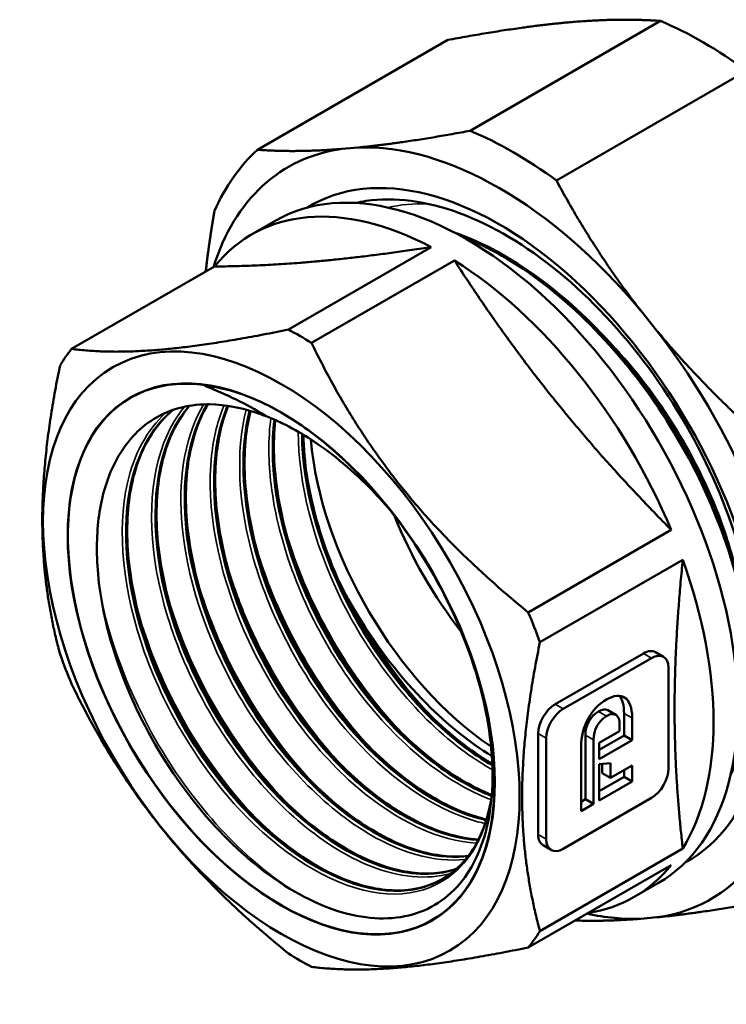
# Model space of a CAD drawing. Header units: millimetres. Extents: x -127 to 748, y -69 to 356.
# Tile 9 of 22: x 124 to 155, y 106 to 149. Entities that reach past the tile are written whole.
import ezdxf

# ---------------------------------------------------------------- set-up
doc = ezdxf.new("R2010")
doc.units = ezdxf.units.MM
doc.layers.add('Видимые тонкие (ГОСТ)', color=7, linetype='Continuous', lineweight=35)
doc.layers.add('Видимый контур (ГОСТ)', color=7, linetype='Continuous', lineweight=50)

msp = doc.modelspace()

# ---------------------------------------------------------------- linework, layer by layer
at = {"layer": 'Видимые тонкие (ГОСТ)'}
for p, q in [((151.105, 120.932), (151.458, 120.728)), ((147.241, 118.702), (147.595, 118.498)), ((149.134, 118.39), (149.488, 118.186)), ((150.255, 118.306), (150.609, 118.102)), ((146.498, 117.421), (146.852, 117.217)), ((148.562, 117.354), (148.916, 117.15)), ((146.498, 113), (146.852, 112.796))]:
    msp.add_line(p, q, dxfattribs=at)
for points in [[(141.648, 140.619), (141.042, 140.641), (140.46, 140.587), (139.912, 140.458)], [(131.93, 132.637), (132.531, 132.569), (133.155, 132.415), (133.789, 132.184)], [(134.566, 131.341), (136.411, 130.623), (138.336, 129.159), (139.975, 127.255)]]:
    msp.add_open_spline(points, degree=3, dxfattribs=at)
for points, knots in [([(155.108, 124.768), (154.892, 125.631), (154.606, 126.509), (154.253, 127.385), (153.105, 130.228), (151.254, 133.014), (149.107, 135.099)], [23.8557195, 23.8557195, 23.8557195, 23.8557195, 24.0708188, 24.0708188, 24.0708188, 24.7696762, 24.7696762, 24.7696762, 24.7696762]), ([(142.669, 111.294), (141.632, 111.005), (140.407, 111.112), (139.123, 111.628), (137.168, 112.413), (135.092, 114.137), (133.408, 116.393), (131.723, 118.648), (130.445, 121.414), (129.892, 124.032), (129.34, 126.649), (129.518, 129.094), (130.395, 130.787), (130.576, 131.135), (130.786, 131.451), (131.021, 131.732)], [11.921173, 11.921173, 11.921173, 11.921173, 12.395051, 12.395051, 12.395051, 13.115953, 13.115953, 13.115953, 13.836624, 13.836624, 13.836624, 14.557068, 14.557068, 14.557068, 14.705209, 14.705209, 14.705209, 14.705209]), ([(143.314, 111.905), (141.966, 111.752), (140.373, 112.202), (138.787, 113.211), (136.809, 114.47), (134.859, 116.588), (133.417, 119.064), (131.975, 121.54), (131.054, 124.352), (130.885, 126.833), (130.752, 128.808), (131.096, 130.561), (131.854, 131.835)], [18.298848, 18.298848, 18.298848, 18.298848, 18.875234, 18.875234, 18.875234, 19.594224, 19.594224, 19.594224, 20.313025, 20.313025, 20.313025, 20.885335, 20.885335, 20.885335, 20.885335]), ([(143.799, 112.619), (142.191, 112.705), (140.329, 113.567), (138.587, 115.058), (136.599, 116.757), (134.787, 119.259), (133.618, 121.94), (132.471, 124.572), (131.954, 127.352), (132.204, 129.611), (132.293, 130.412), (132.478, 131.146), (132.749, 131.792)], [24.692529, 24.692529, 24.692529, 24.692529, 25.339742, 25.339742, 25.339742, 26.077857, 26.077857, 26.077857, 26.80214, 26.80214, 26.80214, 27.058874, 27.058874, 27.058874, 27.058874]), ([(144.174, 113.482), (144.065, 113.505), (143.956, 113.531), (143.846, 113.56), (141.942, 114.068), (139.835, 115.542), (138.046, 117.634), (136.259, 119.723), (134.804, 122.412), (134.044, 125.059), (133.359, 127.442), (133.244, 129.774), (133.717, 131.604)], [31.094616, 31.094616, 31.094616, 31.094616, 31.136259, 31.136259, 31.136259, 31.856867, 31.856867, 31.856867, 32.577028, 32.577028, 32.577028, 33.225659, 33.225659, 33.225659, 33.225659]), ([(144.438, 114.475), (144.311, 113.741), (144.093, 113.081), (143.786, 112.522), (142.93, 110.962), (141.389, 110.2), (139.549, 110.429), (137.71, 110.658), (135.589, 111.874), (133.712, 113.791), (131.836, 115.706), (130.221, 118.304), (129.271, 120.962), (128.322, 123.619), (128.045, 126.312), (128.52, 128.396), (128.814, 129.685), (129.394, 130.734), (130.192, 131.461)], [4.912935, 4.912935, 4.912935, 4.912935, 5.172201, 5.172201, 5.172201, 5.895691, 5.895691, 5.895691, 6.6189, 6.6189, 6.6189, 7.341833, 7.341833, 7.341833, 8.064495, 8.064495, 8.064495, 8.511323, 8.511323, 8.511323, 8.511323]), ([(144.436, 114.528), (144.063, 114.666), (143.686, 114.838), (143.306, 115.043), (141.316, 116.119), (139.293, 118.102), (137.74, 120.518), (136.19, 122.931), (135.123, 125.753), (134.81, 128.307), (134.683, 129.342), (134.68, 130.329), (134.795, 131.233)], [37.505935, 37.505935, 37.505935, 37.505935, 37.644051, 37.644051, 37.644051, 38.368129, 38.368129, 38.368129, 39.091071, 39.091071, 39.091071, 39.383872, 39.383872, 39.383872, 39.383872]), ([(144.495, 115.841), (143.961, 116.135), (143.425, 116.491), (142.896, 116.907), (140.933, 118.45), (139.094, 120.793), (137.834, 123.376), (136.658, 125.79), (135.997, 128.394), (135.993, 130.642)], [43.938686, 43.938686, 43.938686, 43.938686, 44.133012, 44.133012, 44.133012, 44.854598, 44.854598, 44.854598, 45.528593, 45.528593, 45.528593, 45.528593]), ([(140.604, 117.371), (140.458, 117.522), (140.314, 117.676), (140.171, 117.835), (138.219, 119.994), (136.584, 122.809), (135.651, 125.639), (135.568, 125.893), (135.49, 126.146), (135.418, 126.399)], [44.3314616, 44.3314616, 44.3314616, 44.3314616, 44.382806, 44.382806, 44.382806, 45.0844987, 45.0844987, 45.0844987, 45.1473619, 45.1473619, 45.1473619, 45.1473619]), ([(139.32, 116.63), (137.39, 118.63), (135.719, 121.28), (134.68, 124.014), (134.473, 124.561), (134.291, 125.11), (134.135, 125.657)], [38.0482763, 38.0482763, 38.0482763, 38.0482763, 38.7282421, 38.7282421, 38.7282421, 38.8641766, 38.8641766, 38.8641766, 38.8641766]), ([(138.036, 115.889), (136.232, 117.762), (134.649, 120.197), (133.605, 122.744), (133.31, 123.465), (133.058, 124.192), (132.852, 124.916)], [31.7650909, 31.7650909, 31.7650909, 31.7650909, 32.4011662, 32.4011662, 32.4011662, 32.5809913, 32.5809913, 32.5809913, 32.5809913]), ([(136.752, 115.148), (135.135, 116.829), (133.691, 118.957), (132.66, 121.219), (132.217, 122.192), (131.851, 123.186), (131.569, 124.174)], [25.4819056, 25.4819056, 25.4819056, 25.4819056, 26.0524101, 26.0524101, 26.0524101, 26.2978059, 26.2978059, 26.2978059, 26.2978059]), ([(135.469, 114.408), (133.953, 115.982), (132.589, 117.947), (131.576, 120.05), (131.043, 121.157), (130.609, 122.3), (130.285, 123.433)], [19.1987203, 19.1987203, 19.1987203, 19.1987203, 19.7331235, 19.7331235, 19.7331235, 20.0146206, 20.0146206, 20.0146206, 20.0146206]), ([(135.934, 110.443), (135.793, 110.529), (135.653, 110.619), (135.513, 110.712), (133.376, 112.138), (131.291, 114.461), (129.755, 117.147), (128.638, 119.101), (127.817, 121.234), (127.386, 123.28)], [6.290815, 6.290815, 6.290815, 6.290815, 6.33721, 6.33721, 6.33721, 7.044493, 7.044493, 7.044493, 7.558851, 7.558851, 7.558851, 7.558851]), ([(134.185, 113.667), (132.816, 115.089), (131.569, 116.827), (130.595, 118.702), (129.924, 119.996), (129.385, 121.35), (129.002, 122.692)], [12.915535, 12.915535, 12.915535, 12.915535, 13.3982448, 13.3982448, 13.3982448, 13.7314353, 13.7314353, 13.7314353, 13.7314353]), ([(141.888, 118.114), (141.614, 118.396), (141.345, 118.692), (141.083, 119), (140.155, 120.087), (139.305, 121.318), (138.584, 122.622)], [50.6146469, 50.6146469, 50.6146469, 50.6146469, 50.7110458, 50.7110458, 50.7110458, 51.0517137, 51.0517137, 51.0517137, 51.0517137])]:
    msp.add_open_spline(points, degree=3, knots=knots, dxfattribs=at)
at = {"layer": 'Видимый контур (ГОСТ)'}
for p, q in [((151.846, 148.63), (143.521, 143.823)), ((142.539, 147.798), (134.214, 142.992)), ((155.62, 146.451), (147.295, 141.644)), ((137.906, 143.025), (138.612, 143.088)), ((135.01, 139.888), (133.95, 139.276)), ((141.819, 138.725), (135.565, 135.114)), ((142.83, 138.142), (136.575, 134.531)), ((132.329, 137.878), (126.075, 134.266)), ((150.987, 135.943), (151.694, 135.064)), ((152.32, 126.336), (146.065, 122.725)), ((152.825, 125.034), (146.571, 121.423)), ((147.241, 118.702), (151.105, 120.932)), ((151.632, 120.985), (151.986, 120.781)), ((151.458, 120.728), (147.595, 118.498)), ((152.201, 115.884), (152.201, 120.306)), ((149.542, 118.451), (149.895, 118.246)), ((150.255, 117.333), (150.255, 118.306)), ((150.059, 117.521), (150.059, 117.81)), ((150.609, 118.102), (150.609, 117.129)), ((146.498, 113), (146.498, 117.421)), ((148.562, 114.545), (148.562, 117.354)), ((149.17, 117.008), (150.059, 117.521)), ((149.17, 116.706), (150.255, 117.333)), ((150.255, 117.333), (150.609, 117.129)), ((146.852, 117.217), (146.852, 112.796)), ((148.916, 117.15), (148.916, 114.341)), ((150.609, 117.129), (149.17, 116.298)), ((149.17, 116.298), (149.17, 117.008)), ((148.373, 114.027), (148.373, 116.826)), ((149.17, 116.077), (149.656, 116.12)), ((149.17, 114.487), (149.17, 116.077)), ((149.302, 115.681), (149.302, 116.089)), ((149.656, 116.12), (149.656, 115.477)), ((149.656, 115.477), (150.609, 116.027)), ((150.609, 116.027), (150.609, 115.318)), ((149.302, 115.681), (149.656, 115.477)), ((150.255, 115.522), (150.255, 115.823)), ((149.17, 114.896), (150.255, 115.522)), ((150.609, 115.318), (149.17, 114.487)), ((150.255, 115.522), (150.609, 115.318)), ((147.595, 112.374), (151.458, 114.604)), ((148.373, 114.435), (148.562, 114.545)), ((148.916, 114.341), (148.373, 114.027)), ((148.562, 114.545), (148.916, 114.341)), ((152.825, 112.38), (146.571, 108.769)), ((146.714, 112.526), (147.067, 112.321)), ((152.32, 111.662), (146.065, 108.051)), ((151.76, 110.876), (150.7, 110.264)), ((151.694, 109.372), (150.987, 109.309))]:
    msp.add_line(p, q, dxfattribs=at)
for centre, major_axis, start_param, end_param in [((153.733, 131.356), (-10, 17.321), 5.363949, 5.631625), ((145.408, 126.55), (10, -17.321), 2.222356, 2.490033), ((144.8, 126.198), (-9.254, 16.029), 5.005366, 5.990208), ((144.8, 126.198), (-9.254, 16.029), 6.052564, 6.771072), ((145.408, 126.55), (-10, 17.321), 0.127961, 0.395637), ((143.385, 125.382), (8.375, -14.506), 0, 3.141593), ((144.8, 126.198), (-8.279, 14.34), 3.124317, 6.300461), ((142.325, 124.77), (-8.375, 14.506), 5.54046, 6.502311), ((142.325, 124.77), (-8.375, 14.506), 4.493263, 5.455114), ((136.07, 121.159), (8.375, -14.506), 2.313521, 2.398868), ((144.8, 126.198), (-9.254, 16.029), 3.958169, 4.94301), ((136.07, 121.159), (-8.375, 14.506), 0.219126, 0.304473), ((135.254, 120.687), (6.603, -11.437), 2.590026, 8.411119), ((135.797, 121.001), (-5.937, 10.284), 5.953311, 6.012058), ((145.153, 126.403), (6.125, -10.609), 4.033837, 5.414794), ((147.628, 127.831), (6.125, -10.609), 4.46871, 4.951792), ((142.325, 124.77), (8.375, -14.506), 0.304473, 1.266324), ((136.07, 121.159), (8.375, -14.506), 1.266324, 1.35167), ((136.07, 121.159), (-8.375, 14.506), 1.266324, 1.35167), ((144.8, 126.198), (9.254, -16.029), 6.052564, 7.037405), ((142.325, 124.77), (8.375, -14.506), 6.064059, 6.502311), ((144.8, 126.198), (9.254, -16.029), 5.795299, 5.990208), ((136.07, 121.159), (8.375, -14.506), 0.219126, 0.304473), ((136.07, 121.159), (-8.375, 14.506), 2.313521, 2.398868)]:
    msp.add_ellipse(centre, major_axis=major_axis, ratio=0.57735, start_param=start_param, end_param=end_param, dxfattribs=at)
for major_axis in [(7.375, -12.774), (6.61, -11.449), (6.61, -11.449)]:
    msp.add_ellipse((135.254, 120.687), major_axis=major_axis, ratio=0.57735, dxfattribs=at)
for points, weights in [([(147.805, 148.568), (145.569, 148.368), (142.539, 147.798)], [1, 1.0343700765, 1.02823620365]), ([(151.846, 148.63), (150.041, 148.767), (147.805, 148.568)], [1.02823620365, 1.0343700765, 1]), ([(138.612, 143.088), (140.722, 143.297), (143.521, 143.823)], [1, 1.03020021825, 1.02601976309]), ([(134.214, 142.992), (135.882, 142.865), (137.906, 143.025)], [1.02601976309, 1.03020021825, 1]), ([(147.295, 141.644), (148.963, 138.539), (150.987, 135.943)], [1.02601976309, 1.03020021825, 1]), ([(131.947, 137.657), (132.09, 138.926), (132.327, 140.307)], [1.02352846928, 1.02776288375, 1.02601976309]), ([(132.329, 137.878), (136.395, 137.909), (141.819, 138.725)], [1, 1.12794612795, 1]), ([(142.83, 138.142), (146.896, 131.847), (152.32, 126.336)], [1, 1.12794612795, 1]), ([(126.075, 134.266), (129.357, 133.845), (135.565, 135.114)], [1.05469334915, 1.18963727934, 1.05469334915]), ([(151.694, 135.064), (153.803, 132.518), (156.603, 130.066)], [1, 1.03020021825, 1.02601976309]), ([(136.575, 134.531), (139.857, 127.783), (146.065, 122.725)], [1.05469334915, 1.18963727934, 1.05469334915]), ([(125.57, 120.894), (124.106, 126.376), (125.57, 133.548)], [1.05469334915, 1.18963727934, 1.05469334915]), ([(152.825, 125.034), (152.146, 118.315), (152.825, 112.38)], [1, 1.12794612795, 1]), ([(146.571, 121.423), (145.107, 114.251), (146.571, 108.769)], [1.05469334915, 1.18963727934, 1.05469334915]), ([(135.565, 107.786), (129.357, 112.844), (126.075, 119.592)], [1.05469334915, 1.18963727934, 1.05469334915]), ([(156.603, 110.108), (153.803, 109.582), (151.694, 109.372)], [1.02601976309, 1.03020021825, 1]), ([(150.987, 109.309), (149.437, 109.187), (148.111, 109.232)], [1, 1.02296990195, 1.02605082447]), ([(146.065, 108.051), (139.857, 106.782), (136.575, 107.203)], [1.05469334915, 1.18963727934, 1.05469334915])]:
    msp.add_rational_spline(points, weights, degree=2, dxfattribs=at)
for points, knots in [([(155.443, 116.681), (155.772, 117.518), (155.977, 118.476), (156.129, 120.585), (156.073, 121.727), (155.617, 124.655), (155.079, 126.471), (153.521, 130.076), (152.512, 131.831), (150.145, 135.046), (148.807, 136.473), (145.97, 138.802), (144.498, 139.677), (141.606, 140.75), (140.216, 140.931), (138.807, 140.724), (138.653, 140.695), (138.502, 140.661)], [-7.022663, -7.022663, -7.022663, -7.022663, -6.612677, -6.612677, -6.200262, -6.200262, -5.60259, -5.60259, -4.999949, -4.999949, -4.392338, -4.392338, -3.779759, -3.779759, -3.162213, -3.162213, -3.085067, -3.085067, -3.085067, -3.085067]), ([(142.825, 139.367), (143.019, 139.299), (143.213, 139.226), (144.572, 138.669), (145.771, 137.959), (148.066, 136.181), (149.191, 135.088), (151.226, 132.668), (152.161, 131.31), (153.732, 128.506), (154.386, 127.024), (155.341, 124.121), (155.653, 122.664), (155.902, 119.955), (155.841, 118.669), (155.444, 116.839), (155.214, 116.185), (154.917, 115.606)], [0.873023, 0.873023, 0.873023, 0.873023, 0.953503, 0.953503, 1.436334, 1.436334, 1.920681, 1.920681, 2.404024, 2.404024, 2.8867, 2.8867, 3.369506, 3.369506, 3.853237, 3.853237, 4.158987, 4.158987, 4.158987, 4.158987]), ([(154.933, 115.682), (155.781, 117.44), (156.006, 119.88), (155.541, 122.575), (155.026, 125.56), (153.671, 128.835), (151.756, 131.683), (149.846, 134.524), (147.392, 136.92), (144.91, 138.348), (144.303, 138.697), (143.695, 138.988), (143.094, 139.219)], [23.136275, 23.136275, 23.136275, 23.136275, 23.750802, 23.750802, 23.750802, 24.4314, 24.4314, 24.4314, 25.110321, 25.110321, 25.110321, 25.27646, 25.27646, 25.27646, 25.27646]), ([(133.09, 132.426), (132.63, 132.561), (132.305, 132.611), (132.045, 132.644), (131.972, 132.649), (131.933, 132.648), (131.926, 132.647), (131.921, 132.646), (131.92, 132.645), (131.919, 132.644), (131.919, 132.644), (131.919, 132.643), (131.92, 132.643), (131.92, 132.643), (131.92, 132.642), (131.921, 132.642), (131.921, 132.641), (131.922, 132.641), (131.923, 132.64), (131.925, 132.639), (131.928, 132.638), (131.93, 132.637)], [-0.05744599, -0.05744599, -0.05744599, -0.05744599, -0.02643224, -0.02643224, -0.00695885, -0.00695885, -0.00333765, -0.00333765, -0.00232882, -0.00232882, -0.00191752, -0.00191752, -0.00168411, -0.00168411, -0.00149077, -0.00149077, -0.00127184, -0.00127184, -0.00092887, -0.00092887, 0, 0, 0, 0]), ([(131.93, 132.637), (132.38, 132.467), (132.83, 132.271), (133.711, 131.836), (134.14, 131.6), (134.566, 131.341)], [-0.316283, -0.316283, -0.316283, -0.316283, -0.1551464, -0.1551464, 0, 0, 0, 0]), ([(131.667, 131.827), (130.824, 131.765), (130.065, 131.494), (128.785, 130.563), (128.272, 129.92), (127.892, 129.117)], [-0.812886, -0.812886, -0.812886, -0.812886, -0.4023583, -0.4023583, 0, 0, 0, 0]), ([(142.315, 111.052), (142.259, 111.02), (142.202, 110.989), (142.144, 110.96), (140.716, 110.236), (138.771, 110.463), (136.793, 111.59), (134.816, 112.718), (132.825, 114.736), (131.316, 117.161), (129.808, 119.585), (128.795, 122.395), (128.535, 124.914), (128.276, 127.432), (128.773, 129.638), (129.916, 131.003), (130.099, 131.221), (130.298, 131.417), (130.511, 131.591)], [11.78202, 11.78202, 11.78202, 11.78202, 11.811475, 11.811475, 11.811475, 12.536002, 12.536002, 12.536002, 13.260253, 13.260253, 13.260253, 13.984234, 13.984234, 13.984234, 14.707948, 14.707948, 14.707948, 14.823532, 14.823532, 14.823532, 14.823532]), ([(130.507, 131.588), (129.409, 130.678), (128.699, 129.178), (128.509, 127.316), (128.278, 125.061), (128.81, 122.298), (129.962, 119.69), (131.112, 117.091), (132.868, 114.669), (134.794, 113.005), (136.715, 111.345), (138.789, 110.452), (140.503, 110.535), (141.239, 110.571), (141.905, 110.787), (142.477, 111.161)], [-8.541403, -8.541403, -8.541403, -8.541403, -7.943478, -7.943478, -7.943478, -7.219262, -7.219262, -7.219262, -6.49707, -6.49707, -6.49707, -5.77659, -5.77659, -5.77659, -5.467377, -5.467377, -5.467377, -5.467377]), ([(130.513, 131.594), (130.036, 131.199), (129.629, 130.685), (128.931, 129.331), (128.675, 128.425), (128.465, 126.443), (128.502, 125.347), (128.856, 123.093), (129.175, 121.908), (130.05, 119.592), (130.618, 118.432), (131.927, 116.283), (132.684, 115.267), (134.289, 113.504), (135.156, 112.734), (136.883, 111.536), (137.766, 111.091), (139.429, 110.572), (140.231, 110.492), (141.373, 110.649), (141.777, 110.774), (142.144, 110.96)], [0.080315, 0.080315, 0.080315, 0.080315, 0.395653, 0.395653, 0.780534, 0.780534, 1.15876, 1.15876, 1.536223, 1.536223, 1.91451, 1.91451, 2.293275, 2.293275, 2.671906, 2.671906, 3.049793, 3.049793, 3.426987, 3.426987, 3.655494, 3.655494, 3.655494, 3.655494]), ([(131.222, 131.768), (130.858, 131.346), (130.554, 130.844), (130.321, 130.27), (129.563, 128.411), (129.555, 125.815), (130.285, 123.128), (131.003, 120.487), (132.427, 117.783), (134.198, 115.668), (135.966, 113.555), (138.064, 112.049), (139.969, 111.506), (141.039, 111.202), (142.043, 111.203), (142.906, 111.49)], [-14.714312, -14.714312, -14.714312, -14.714312, -14.48696, -14.48696, -14.48696, -13.749404, -13.749404, -13.749404, -13.024339, -13.024339, -13.024339, -12.300386, -12.300386, -12.300386, -11.893888, -11.893888, -11.893888, -11.893888]), ([(142.913, 111.49), (142.607, 111.387), (142.283, 111.32), (141.943, 111.293), (140.245, 111.157), (138.172, 112), (136.238, 113.627), (134.305, 115.253), (132.528, 117.647), (131.349, 120.237), (130.17, 122.827), (129.599, 125.59), (129.786, 127.866), (129.918, 129.467), (130.424, 130.817), (131.23, 131.77)], [18.178137, 18.178137, 18.178137, 18.178137, 18.322706, 18.322706, 18.322706, 19.04493, 19.04493, 19.04493, 19.766922, 19.766922, 19.766922, 20.488688, 20.488688, 20.488688, 20.996474, 20.996474, 20.996474, 20.996474]), ([(131.235, 131.776), (130.995, 131.491), (130.781, 131.17), (130.215, 130.073), (129.959, 129.166), (129.749, 127.184), (129.787, 126.088), (130.14, 123.835), (130.459, 122.649), (131.334, 120.333), (131.902, 119.174), (133.211, 117.025), (133.968, 116.008), (135.573, 114.245), (136.44, 113.476), (138.168, 112.277), (139.05, 111.832), (140.714, 111.314), (141.515, 111.233), (142.466, 111.364), (142.697, 111.417), (142.917, 111.49)], [0.212885, 0.212885, 0.212885, 0.212885, 0.395653, 0.395653, 0.780534, 0.780534, 1.15876, 1.15876, 1.536223, 1.536223, 1.91451, 1.91451, 2.293275, 2.293275, 2.671906, 2.671906, 3.049793, 3.049793, 3.426987, 3.426987, 3.553835, 3.553835, 3.553835, 3.553835]), ([(143.434, 112.062), (142.884, 111.989), (142.292, 112.018), (141.673, 112.152), (139.807, 112.559), (137.713, 113.929), (135.907, 115.94), (134.101, 117.95), (132.6, 120.584), (131.775, 123.214), (130.951, 125.843), (130.811, 128.447), (131.4, 130.404), (131.559, 130.932), (131.771, 131.412), (132.029, 131.837)], [24.575881, 24.575881, 24.575881, 24.575881, 24.814797, 24.814797, 24.814797, 25.535113, 25.535113, 25.535113, 26.25524, 26.25524, 26.25524, 26.975185, 26.975185, 26.975185, 27.169258, 27.169258, 27.169258, 27.169258]), ([(132.02, 131.84), (131.179, 130.437), (130.853, 128.438), (131.111, 126.211), (131.404, 123.686), (132.443, 120.888), (133.967, 118.487), (135.489, 116.087), (137.48, 114.105), (139.448, 113.011), (140.855, 112.229), (142.24, 111.905), (143.431, 112.055)], [-20.887118, -20.887118, -20.887118, -20.887118, -20.250324, -20.250324, -20.250324, -19.528494, -19.528494, -19.528494, -18.807104, -18.807104, -18.807104, -18.291614, -18.291614, -18.291614, -18.291614]), ([(132.04, 131.841), (131.985, 131.749), (131.933, 131.655), (131.499, 130.814), (131.243, 129.908), (131.033, 127.926), (131.071, 126.83), (131.424, 124.576), (131.743, 123.391), (132.618, 121.075), (133.186, 119.915), (134.495, 117.766), (135.253, 116.75), (136.857, 114.987), (137.724, 114.217), (139.452, 113.019), (140.334, 112.574), (141.971, 112.063), (142.748, 111.98), (143.442, 112.064)], [0.345632, 0.345632, 0.345632, 0.345632, 0.395653, 0.395653, 0.780534, 0.780534, 1.15876, 1.15876, 1.536223, 1.536223, 1.91451, 1.91451, 2.293275, 2.293275, 2.671906, 2.671906, 3.049793, 3.049793, 3.414959, 3.414959, 3.414959, 3.414959]), ([(134.566, 131.341), (134.567, 131.341), (134.568, 131.34), (134.57, 131.338), (134.571, 131.338), (134.573, 131.337), (134.573, 131.336), (134.574, 131.336), (134.574, 131.335), (134.575, 131.335), (134.575, 131.335), (134.575, 131.334), (134.575, 131.334), (134.574, 131.333), (134.574, 131.333), (134.57, 131.333), (134.565, 131.334), (134.539, 131.342), (134.502, 131.354), (134.348, 131.408), (134.178, 131.468), (133.509, 131.672), (132.85, 131.833), (132.103, 131.841)], [-0.6353708, -0.6353708, -0.6353708, -0.6353708, -0.6290234, -0.6290234, -0.6243843, -0.6243843, -0.6218781, -0.6218781, -0.6199136, -0.6199136, -0.6177705, -0.6177705, -0.6145439, -0.6145439, -0.607946, -0.607946, -0.5854619, -0.5854619, -0.5146863, -0.5146863, -0.3531042, -0.3531042, 0, 0, 0, 0]), ([(132.903, 131.772), (132.637, 131.131), (132.456, 130.405), (132.369, 129.613), (132.113, 127.277), (132.684, 124.384), (133.92, 121.681), (135.117, 119.064), (136.924, 116.65), (138.883, 115.029), (140.559, 113.642), (142.333, 112.845), (143.874, 112.762)], [-27.056432, -27.056432, -27.056432, -27.056432, -26.80076, -26.80076, -26.80076, -26.047176, -26.047176, -26.047176, -25.317141, -25.317141, -25.317141, -24.692416, -24.692416, -24.692416, -24.692416]), ([(143.875, 112.777), (143.014, 112.821), (142.083, 113.079), (141.133, 113.554), (139.148, 114.545), (137.102, 116.466), (135.513, 118.85), (133.934, 121.22), (132.82, 124.024), (132.456, 126.587), (132.176, 128.555), (132.34, 130.368), (132.91, 131.773)], [30.976723, 30.976723, 30.976723, 30.976723, 31.325906, 31.325906, 31.325906, 32.05594, 32.05594, 32.05594, 32.781411, 32.781411, 32.781411, 33.338529, 33.338529, 33.338529, 33.338529]), ([(132.928, 131.772), (132.676, 131.142), (132.504, 130.424), (132.317, 128.667), (132.355, 127.571), (132.708, 125.317), (133.027, 124.132), (133.903, 121.816), (134.47, 120.657), (135.779, 118.508), (136.537, 117.491), (138.141, 115.728), (139.008, 114.959), (140.736, 113.76), (141.618, 113.315), (142.944, 112.902), (143.426, 112.811), (143.885, 112.783)], [0.482415, 0.482415, 0.482415, 0.482415, 0.780534, 0.780534, 1.15876, 1.15876, 1.536223, 1.536223, 1.91451, 1.91451, 2.293275, 2.293275, 2.671906, 2.671906, 3.049793, 3.049793, 3.273416, 3.273416, 3.273416, 3.273416]), ([(133.869, 131.562), (133.399, 129.7), (133.54, 127.323), (134.265, 124.907), (135.053, 122.278), (136.526, 119.626), (138.316, 117.582), (140.105, 115.538), (142.197, 114.121), (144.074, 113.664), (144.124, 113.652), (144.173, 113.641), (144.222, 113.63)], [-33.220021, -33.220021, -33.220021, -33.220021, -32.558284, -32.558284, -32.558284, -31.837969, -31.837969, -31.837969, -31.117841, -31.117841, -31.117841, -31.098849, -31.098849, -31.098849, -31.098849]), ([(144.224, 113.645), (143.027, 113.912), (141.74, 114.553), (140.494, 115.525), (138.545, 117.044), (136.715, 119.36), (135.457, 121.921), (134.2, 124.479), (133.527, 127.259), (133.61, 129.598), (133.635, 130.295), (133.727, 130.952), (133.882, 131.555)], [37.38322, 37.38322, 37.38322, 37.38322, 37.844588, 37.844588, 37.844588, 38.565977, 38.565977, 38.565977, 39.286945, 39.286945, 39.286945, 39.502054, 39.502054, 39.502054, 39.502054]), ([(133.906, 131.551), (133.816, 131.182), (133.749, 130.794), (133.602, 129.409), (133.639, 128.312), (133.992, 126.059), (134.311, 124.874), (135.187, 122.558), (135.755, 121.398), (137.063, 119.249), (137.821, 118.233), (139.425, 116.469), (140.292, 115.7), (142.02, 114.502), (142.902, 114.057), (143.902, 113.745), (144.068, 113.7), (144.232, 113.662)], [0.625205, 0.625205, 0.625205, 0.625205, 0.780534, 0.780534, 1.15876, 1.15876, 1.536223, 1.536223, 1.91451, 1.91451, 2.293275, 2.293275, 2.671906, 2.671906, 3.049793, 3.049793, 3.125644, 3.125644, 3.125644, 3.125644]), ([(140.018, 127.201), (139.723, 127.547), (139.419, 127.879), (138.265, 129.05), (137.354, 129.794), (135.687, 130.85), (134.914, 131.223), (134.17, 131.468)], [2.1577437, 2.1577437, 2.1577437, 2.1577437, 2.2965684, 2.2965684, 2.6751724, 2.6751724, 2.9919886, 2.9919886, 2.9919886, 2.9919886]), ([(144.463, 114.703), (142.986, 115.279), (141.432, 116.378), (140.032, 117.868), (138.189, 119.827), (136.629, 122.443), (135.742, 125.087), (135.026, 127.221), (134.754, 129.359), (134.959, 131.165)], [43.798345, 43.798345, 43.798345, 43.798345, 44.348742, 44.348742, 44.348742, 45.072695, 45.072695, 45.072695, 45.657193, 45.657193, 45.657193, 45.657193]), ([(134.951, 131.167), (134.833, 130.166), (134.858, 129.064), (135.034, 127.912), (135.425, 125.351), (136.556, 122.565), (138.141, 120.219), (139.726, 117.874), (141.751, 115.991), (143.714, 115.018), (143.965, 114.893), (144.215, 114.784), (144.462, 114.689)], [-39.375259, -39.375259, -39.375259, -39.375259, -39.050375, -39.050375, -39.050375, -38.328152, -38.328152, -38.328152, -37.60616, -37.60616, -37.60616, -37.513781, -37.513781, -37.513781, -37.513781]), ([(134.992, 131.151), (134.991, 131.144), (134.991, 131.138), (134.886, 130.15), (134.923, 129.054), (135.276, 126.8), (135.595, 125.615), (136.471, 123.299), (137.039, 122.14), (138.348, 119.99), (139.105, 118.974), (140.71, 117.211), (141.576, 116.442), (143.115, 115.374), (143.802, 115), (144.466, 114.735)], [0.778193, 0.778193, 0.778193, 0.778193, 0.780534, 0.780534, 1.15876, 1.15876, 1.536223, 1.536223, 1.91451, 1.91451, 2.293275, 2.293275, 2.671906, 2.671906, 2.967127, 2.967127, 2.967127, 2.967127]), ([(136.16, 130.545), (136.186, 128.283), (136.876, 125.672), (138.077, 123.268), (139.359, 120.705), (141.211, 118.401), (143.171, 116.907), (143.608, 116.574), (144.05, 116.282), (144.49, 116.033)], [-45.51648, -45.51648, -45.51648, -45.51648, -44.837079, -44.837079, -44.837079, -44.112828, -44.112828, -44.112828, -43.951416, -43.951416, -43.951416, -43.951416]), ([(144.49, 116.045), (142.744, 117.047), (140.984, 118.73), (139.56, 120.788), (137.957, 123.105), (136.795, 125.878), (136.365, 128.444), (136.245, 129.163), (136.182, 129.864), (136.176, 130.535)], [50.236131, 50.236131, 50.236131, 50.236131, 50.876011, 50.876011, 50.876011, 51.596491, 51.596491, 51.596491, 51.798246, 51.798246, 51.798246, 51.798246]), ([(136.219, 130.509), (136.23, 129.915), (136.286, 129.296), (136.561, 127.542), (136.88, 126.356), (137.755, 124.041), (138.323, 122.881), (139.632, 120.732), (140.389, 119.716), (141.994, 117.952), (142.861, 117.183), (143.978, 116.408), (144.233, 116.245), (144.488, 116.097)], [0.947977, 0.947977, 0.947977, 0.947977, 1.15876, 1.15876, 1.536223, 1.536223, 1.91451, 1.91451, 2.293275, 2.293275, 2.671906, 2.671906, 2.782704, 2.782704, 2.782704, 2.782704]), ([(141.096, 125.71), (140.322, 126.88), (139.448, 127.961), (138.138, 129.286), (137.755, 129.641), (137.367, 129.97)], [-0.8971703, -0.8971703, -0.8971703, -0.8971703, -0.4751428, -0.4751428, -0.3060032, -0.3060032, -0.3060032, -0.3060032]), ([(127.892, 129.117), (127.596, 128.492), (127.391, 127.777), (127.168, 126.194), (127.153, 125.333), (127.355, 123.058), (127.693, 121.607), (128.764, 118.693), (129.49, 117.257), (131.238, 114.59), (132.245, 113.386), (134.413, 111.371), (135.553, 110.582), (137.816, 109.532), (138.916, 109.284), (140.929, 109.371), (141.82, 109.709), (143.271, 110.936), (143.813, 111.817), (144.469, 114.015), (144.573, 115.314), (144.318, 118.164), (143.958, 119.69), (142.812, 122.769), (142.034, 124.293), (141.096, 125.71)], [-5.560243, -5.560243, -5.560243, -5.560243, -5.247096, -5.247096, -4.932181, -4.932181, -4.456615, -4.456615, -3.977123, -3.977123, -3.493709, -3.493709, -3.006371, -3.006371, -2.515111, -2.515111, -2.01993, -2.01993, -1.520827, -1.520827, -1.017804, -1.017804, -0.510862, -0.510862, 0, 0, 0, 0]), ([(138.584, 122.622), (139.465, 121.177), (140.495, 119.851), (142.534, 117.803), (143.497, 117.028), (144.47, 116.43)], [0, 0, 0, 0, 0.5082917, 0.5082917, 0.9226455, 0.9226455, 0.9226455, 0.9226455]), ([(142.481, 111.154), (143.081, 111.546), (143.578, 112.133), (144.178, 113.398), (144.358, 114.008), (144.462, 114.677)], [0, 0, 0, 0, 0.3980749, 0.3980749, 0.6787257, 0.6787257, 0.6787257, 0.6787257])]:
    msp.add_open_spline(points, degree=3, knots=knots, dxfattribs=at)
for points in [[(133.09, 132.426), (133.788, 132.223), (134.507, 131.91), (135.228, 131.496)], [(135.228, 131.496), (135.949, 131.082), (136.668, 130.569), (137.367, 129.97)], [(137.768, 124.106), (138.048, 123.54), (138.327, 123.043), (138.584, 122.622)], [(151.105, 120.932), (151.311, 121.051), (151.497, 121.063), (151.632, 120.985)], [(152.201, 120.306), (152.201, 120.776), (151.869, 120.965), (151.458, 120.728)], [(149.484, 118.911), (150.129, 119.284), (150.609, 119.023), (150.609, 118.102)], [(150.255, 118.306), (150.255, 118.656), (150.186, 118.911), (150.065, 119.071)], [(146.498, 117.421), (146.498, 117.891), (146.831, 118.465), (147.241, 118.702)], [(148.373, 116.826), (148.373, 117.74), (148.833, 118.535), (149.484, 118.911)], [(147.595, 118.498), (147.185, 118.261), (146.852, 117.687), (146.852, 117.217)], [(148.562, 117.354), (148.562, 117.778), (148.776, 118.183), (149.134, 118.39)], [(149.488, 118.186), (149.13, 117.979), (148.916, 117.574), (148.916, 117.15)], [(149.134, 118.39), (149.308, 118.49), (149.445, 118.506), (149.542, 118.451)], [(150.059, 117.81), (150.059, 118.234), (149.854, 118.397), (149.488, 118.186)], [(151.458, 114.604), (151.869, 114.841), (152.201, 115.415), (152.201, 115.884)], [(146.714, 112.526), (146.58, 112.602), (146.498, 112.767), (146.498, 113)], [(146.852, 112.796), (146.852, 112.326), (147.185, 112.137), (147.595, 112.374)]]:
    msp.add_open_spline(points, degree=3, dxfattribs=at)

doc.saveas('drawing.dxf')
